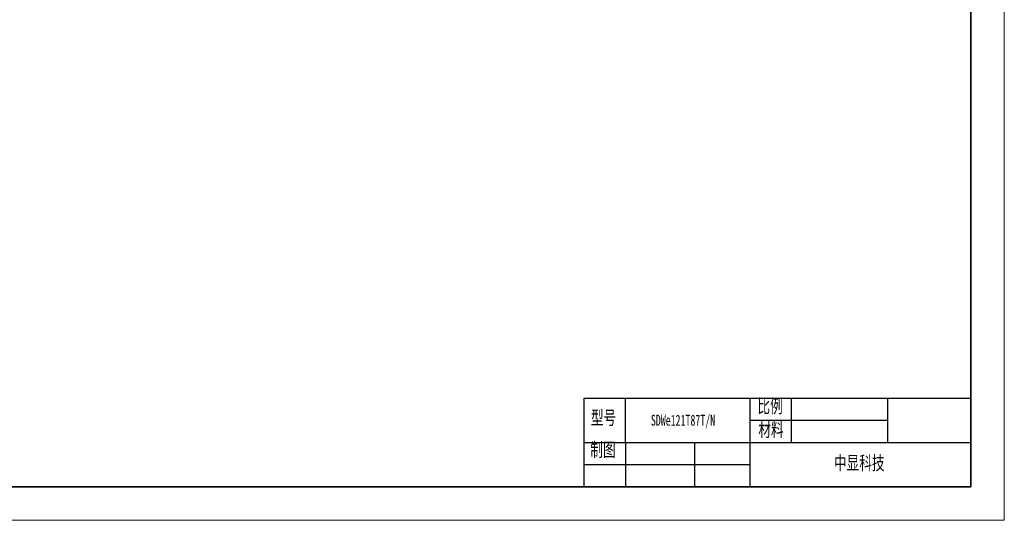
# Model space of a CAD drawing. Header units: millimetres. Extents: x 2363 to 3096, y -2289 to -1772.
# Tile 3 of 4: x 2733 to 3096, y -2289 to -2105. Entities that reach past the tile are written whole.
import ezdxf

# ---------------------------------------------------------------- set-up
doc = ezdxf.new("R2010")
doc.units = ezdxf.units.MM
doc.header["$LTSCALE"] = 0.2
for name, color, linetype, lineweight in [('thick', 7, 'Continuous', 30), ('粗实线层', 7, 'Continuous', 35), ('细实线层', 7, 'Continuous', 18)]:
    doc.layers.add(name, color=color, linetype=linetype, lineweight=lineweight)
doc.layers.add('thin', color=7, linetype='Continuous')
doc.styles.add('机械字体', font='SimSun.ttf', dxfattribs={"width": 0.67, "height": 5})

# ---------------------------------------------------------------- blocks, each defined once
blk = doc.blocks.new('*X13')
at = {"layer": '粗实线层'}
for p, q in [((287, -200), (287, 200)), ((-287, -200), (287, -200))]:
    blk.add_line(p, q, dxfattribs=at)
at = {"layer": '细实线层'}
for p, q in [((297, -210), (297, 210)), ((-297, -210), (297, -210))]:
    blk.add_line(p, q, dxfattribs=at)

msp = doc.modelspace()

# ---------------------------------------------------------------- linework, layer by layer
for p, q in [((2940.7, -2244.46), (2940.7, -2277.09)), ((2955.99, -2260.78), (2955.99, -2244.46))]:
    msp.add_line(p, q)
at = {"layer": 'thick'}
for p, q in [((3083.42, -2184.87), (3083.42, -2152.25)), ((3083.42, -2244.46), (2940.7, -2244.46)), ((2940.7, -2244.46), (2940.7, -2277.09)), ((2940.7, -2244.46), (2940.7, -2277.09)), ((2940.7, -2277.09), (3083.42, -2277.09))]:
    msp.add_line(p, q, dxfattribs=at)
at = {"layer": 'thin'}
for p, q in [((3001.87, -2244.46), (3001.87, -2277.09)), ((3017.16, -2244.46), (3017.16, -2260.78)), ((3052.84, -2260.78), (3052.84, -2244.46)), ((3052.84, -2252.62), (3001.87, -2252.62)), ((3083.42, -2260.78), (2940.7, -2260.78)), ((2955.99, -2260.78), (2955.99, -2277.09)), ((2981.48, -2260.78), (2981.48, -2277.09)), ((3001.87, -2268.93), (2940.7, -2268.93))]:
    msp.add_line(p, q, dxfattribs=at)

# ---------------------------------------------------------------- block references
at = {"layer": '粗实线层', "lineweight": -3, "xscale": 1.232863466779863, "yscale": 1.232863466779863, "zscale": 1.232863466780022}
msp.add_blockref('*X13', (2729.59, -2030.51), dxfattribs=at)

# ---------------------------------------------------------------- texts
at = {"layer": 'thick', "attachment_point": 1, "style": '机械字体'}
for s, insert, char_height, width in [('比例', (3004.7, -2244.7), 5.097, 12.9484), ('型号', (2943.27, -2248.99), 5.097, 12.9484), ('SDW{\\fSimSun|b1|i0|c134|p2;e}121T87T/N', (2965.4, -2250.47), 4, 24.7228), ('材料', (3005.04, -2253.41), 5.097, 12.9484), ('制图', (2943.05, -2260.78), 5.097, 12.9484), ('中显科技', (3032.94, -2265.67), 5.097, 28.362)]:
    msp.add_mtext(s, dxfattribs=dict(at, insert=insert, char_height=char_height, width=width))

doc.saveas('drawing.dxf')
